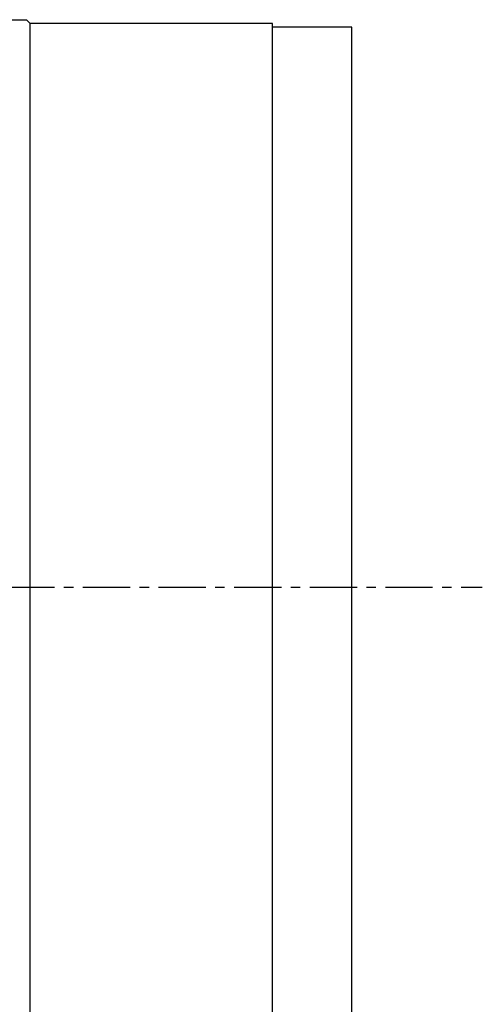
# Model space of a CAD drawing. Header units: millimetres. Extents: x 16.2 to 116, y 28.2 to 93.3.
# Tile 53 of 54: x 103.7 to 116, y 46.8 to 72.8. Entities that reach past the tile are written whole.
import ezdxf

# ---------------------------------------------------------------- set-up
doc = ezdxf.new("R2010")
doc.units = ezdxf.units.MM
doc.linetypes.add('CENTER', pattern=[2, 1.25, -0.25, 0.25, -0.25])
doc.layers.add('CL', color=1, linetype='CENTER')
doc.layers.add('OUT', color=3, linetype='Continuous')

msp = doc.modelspace()

# ---------------------------------------------------------------- linework, layer by layer
at = {"layer": 'CL'}
msp.add_line((59.397, 57.831), (115.96, 57.831), dxfattribs=at)
at = {"layer": 'OUT'}
for p, q in [((71.108, 72.831), (103.908, 72.831)), ((103.908, 72.831), (104.008, 72.731)), ((104.008, 42.931), (104.008, 72.731)), ((110.408, 72.731), (104.008, 72.731)), ((110.408, 42.931), (110.408, 72.731)), ((112.508, 72.631), (110.408, 72.631)), ((112.508, 43.031), (112.508, 72.631))]:
    msp.add_line(p, q, dxfattribs=at)

doc.saveas('drawing.dxf')
